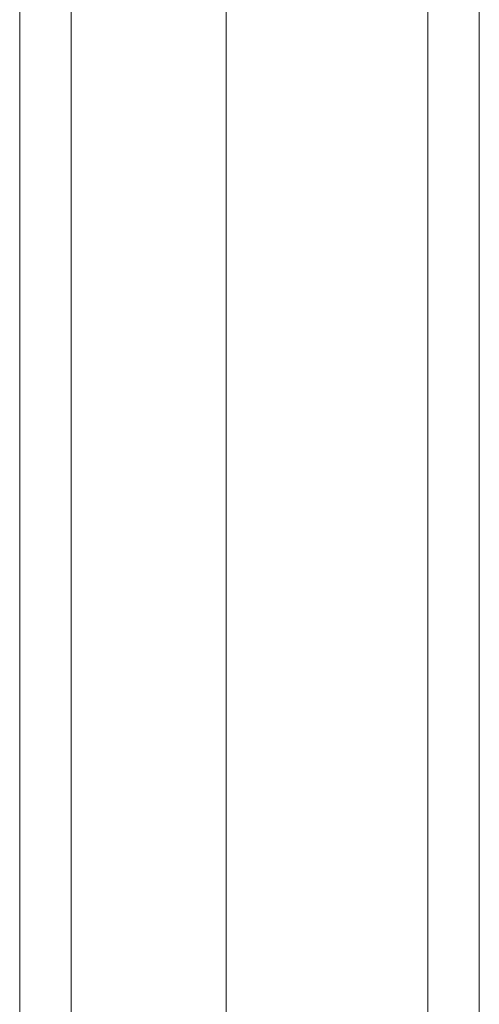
# Model space of a CAD drawing. Header units: inches. Extents: x 3 to 371, y 8 to 234.
# Tile 41 of 51: x 343.75 to 345.13, y 109.02 to 111.98. Entities that reach past the tile are written whole.
import ezdxf

# ---------------------------------------------------------------- set-up
doc = ezdxf.new("R2010")
doc.units = ezdxf.units.IN
doc.header["$LTSCALE"] = 22
doc.header["$MEASUREMENT"] = 0
doc.layers.add('Visible (ANSI)', color=7, linetype='Continuous', lineweight=5)
doc.layers.add('Visible Narrow (ANSI)', color=7, linetype='Continuous', lineweight=5)

msp = doc.modelspace()

# ---------------------------------------------------------------- linework, layer by layer
at = {"layer": 'Visible (ANSI)'}
msp.add_line((344.3707, 132.6528), (344.3707, 87.7485), dxfattribs=at)
at = {"layer": 'Visible Narrow (ANSI)'}
for p, q in [((343.904, 132.384), (343.904, 87.4797)), ((343.7485, 87.4942), (343.7485, 132.3695)), ((344.9783, 87.7652), (344.9783, 131.9209)), ((345.1338, 131.9209), (345.1338, 87.7652))]:
    msp.add_line(p, q, dxfattribs=at)

doc.saveas('drawing.dxf')
